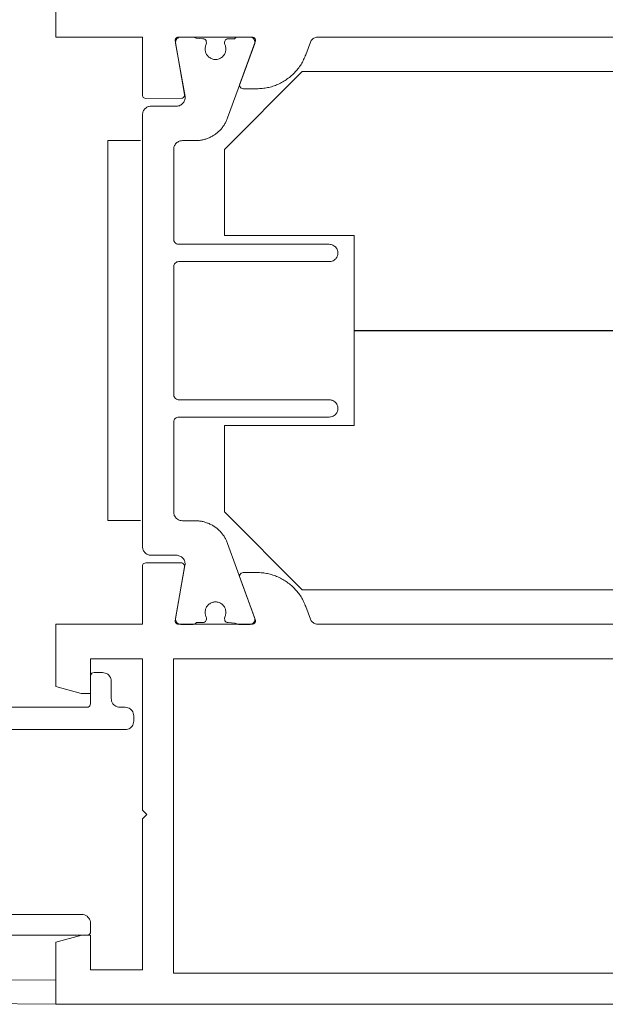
# Paper-space layout 'AD-02 DETAL MONTAŻU DRZWI' of a CAD drawing. Header units: millimetres. Extents: x 0 to 594, y 0 to 550.
# Tile 51 of 99: x 261 to 268, y 210 to 221. Entities that reach past the tile are written whole.
import ezdxf
from ezdxf.xclip import XClip

# ---------------------------------------------------------------- set-up
doc = ezdxf.new("R2010")
doc.units = ezdxf.units.MM
doc.header["$MEASUREMENT"] = 0
doc.header["$XCLIPFRAME"] = 0
doc.layers.add('A_stolarka_Nr_pióra__1', color=7, linetype='Continuous', lineweight=20)

# ---------------------------------------------------------------- blocks, each defined once
blk = doc.blocks.new('Rysunek_2_2', base_point=(-46914.584, -27095.2))
at = {"layer": 'A_stolarka_Nr_pióra__1', "color": 7, "linetype": 'Continuous', "lineweight": 20, "ltscale": 0.2, "flags": 128}
for points in [[(269.515, 221.255), (264.377, 221.255), (264.367, 221.254), (264.357, 221.253), (264.347, 221.25), (264.337, 221.246), (264.328, 221.242), (264.319, 221.236), (264.311, 221.23), (264.304, 221.222), (264.297, 221.214), (264.291, 221.206), (264.286, 221.196), (264.233, 221.05), (264.227, 221.036), (264.221, 221.021), (264.215, 221.007), (264.208, 220.993), (264.201, 220.979), (264.194, 220.965), (264.186, 220.952), (264.178, 220.938), (264.17, 220.925), (264.161, 220.912), (264.152, 220.9), (264.142, 220.887), (264.132, 220.875), (264.122, 220.863), (264.112, 220.851), (264.101, 220.84), (264.09, 220.829), (264.079, 220.818), (264.068, 220.808), (264.056, 220.797), (264.044, 220.788), (264.031, 220.778), (264.019, 220.769), (264.006, 220.76), (263.993, 220.751), (263.98, 220.743), (263.966, 220.735), (263.953, 220.727), (263.939, 220.72), (263.925, 220.713), (263.911, 220.707), (263.896, 220.701), (263.882, 220.695), (263.867, 220.69), (263.852, 220.685), (263.837, 220.68), (263.822, 220.676), (263.807, 220.672), (263.792, 220.669), (263.777, 220.666), (263.761, 220.663), (263.746, 220.661), (263.73, 220.659), (263.715, 220.658), (263.699, 220.657), (263.684, 220.656), (263.668, 220.656), (263.508, 220.656), (263.497, 220.658), (263.486, 220.662), (263.478, 220.67), (263.472, 220.679), (263.468, 220.69), (263.468, 220.702), (263.649, 221.201), (263.652, 221.212), (263.651, 221.224), (263.647, 221.234), (263.64, 221.243), (263.631, 221.25), (263.62, 221.254), (262.761, 221.255), (262.75, 221.254), (262.741, 221.25), (262.733, 221.243), (262.726, 221.235), (262.722, 221.226), (262.721, 221.215), (262.83, 220.591), (262.83, 220.581), (262.828, 220.571), (262.823, 220.561), (262.817, 220.554), (262.808, 220.548), (262.798, 220.545), (262.382, 220.544), (262.371, 220.546), (262.361, 220.55), (262.353, 220.556), (262.347, 220.565), (262.343, 220.575), (262.343, 221.255), (261.343, 221.255), (261.343, 221.976)], [(269.515, 221.255), (264.377, 221.255), (264.367, 221.254), (264.357, 221.253), (264.347, 221.25), (264.337, 221.246), (264.328, 221.242), (264.319, 221.236), (264.311, 221.23), (264.304, 221.222), (264.297, 221.214), (264.291, 221.206), (264.286, 221.196), (264.233, 221.05), (264.227, 221.036), (264.221, 221.021), (264.215, 221.007), (264.208, 220.993), (264.201, 220.979), (264.194, 220.965), (264.186, 220.952), (264.178, 220.938), (264.17, 220.925), (264.161, 220.912), (264.152, 220.9), (264.142, 220.887), (264.132, 220.875), (264.122, 220.863), (264.112, 220.851), (264.101, 220.84), (264.09, 220.829), (264.079, 220.818), (264.068, 220.808), (264.056, 220.797), (264.044, 220.788), (264.031, 220.778), (264.019, 220.769), (264.006, 220.76), (263.993, 220.751), (263.98, 220.743), (263.966, 220.735), (263.953, 220.727), (263.939, 220.72), (263.925, 220.713), (263.911, 220.707), (263.896, 220.701), (263.882, 220.695), (263.867, 220.69), (263.852, 220.685), (263.837, 220.68), (263.822, 220.676), (263.807, 220.672), (263.792, 220.669), (263.777, 220.666), (263.761, 220.663), (263.746, 220.661), (263.73, 220.659), (263.715, 220.658), (263.699, 220.657), (263.684, 220.656), (263.668, 220.656), (263.508, 220.656), (263.497, 220.658), (263.486, 220.662), (263.478, 220.67), (263.472, 220.679), (263.468, 220.69), (263.468, 220.702), (263.649, 221.201), (263.652, 221.212), (263.651, 221.224), (263.647, 221.234), (263.64, 221.243), (263.631, 221.25), (263.62, 221.254), (262.761, 221.255), (262.75, 221.254), (262.741, 221.25), (262.733, 221.243), (262.726, 221.235), (262.722, 221.226), (262.721, 221.215), (262.83, 220.591), (262.83, 220.581), (262.828, 220.571), (262.823, 220.561), (262.817, 220.554), (262.808, 220.548), (262.798, 220.545), (262.382, 220.544), (262.371, 220.546), (262.361, 220.55), (262.353, 220.556), (262.347, 220.565), (262.343, 220.575), (262.343, 221.255), (261.343, 221.255), (261.343, 221.976)], [(262.322, 220.057), (261.942, 220.057), (261.942, 215.656), (262.322, 215.656)], [(262.322, 220.057), (261.942, 220.057), (261.942, 215.656), (262.322, 215.656)], [(269.515, 214.456), (264.377, 214.456), (264.367, 214.457), (264.357, 214.458), (264.347, 214.461), (264.337, 214.465), (264.328, 214.469), (264.319, 214.475), (264.311, 214.481), (264.304, 214.489), (264.297, 214.497), (264.291, 214.505), (264.286, 214.515), (264.233, 214.661), (264.227, 214.675), (264.221, 214.69), (264.215, 214.704), (264.208, 214.718), (264.201, 214.732), (264.194, 214.746), (264.186, 214.759), (264.178, 214.773), (264.17, 214.786), (264.161, 214.799), (264.152, 214.811), (264.142, 214.824), (264.132, 214.836), (264.122, 214.848), (264.112, 214.86), (264.101, 214.871), (264.09, 214.882), (264.079, 214.893), (264.068, 214.903), (264.056, 214.914), (264.044, 214.923), (264.031, 214.933), (264.019, 214.942), (264.006, 214.951), (263.993, 214.96), (263.98, 214.968), (263.966, 214.976), (263.953, 214.983), (263.939, 214.991), (263.925, 214.998), (263.911, 215.004), (263.896, 215.01), (263.882, 215.016), (263.867, 215.021), (263.852, 215.026), (263.837, 215.031), (263.822, 215.035), (263.807, 215.039), (263.792, 215.042), (263.777, 215.045), (263.761, 215.048), (263.746, 215.05), (263.73, 215.052), (263.715, 215.053), (263.699, 215.054), (263.684, 215.055), (263.668, 215.055), (263.508, 215.055), (263.497, 215.053), (263.486, 215.049), (263.478, 215.041), (263.472, 215.032), (263.468, 215.021), (263.468, 215.009), (263.649, 214.51), (263.652, 214.499), (263.651, 214.487), (263.647, 214.477), (263.64, 214.467), (263.631, 214.461), (263.62, 214.457), (262.761, 214.456), (262.75, 214.457), (262.741, 214.461), (262.733, 214.468), (262.726, 214.476), (262.722, 214.485), (262.721, 214.496), (262.83, 215.12), (262.83, 215.13), (262.828, 215.14), (262.823, 215.149), (262.817, 215.157), (262.808, 215.163), (262.798, 215.166), (262.382, 215.167), (262.371, 215.165), (262.361, 215.161), (262.353, 215.154), (262.347, 215.146), (262.343, 215.136), (262.343, 214.456), (261.343, 214.456), (261.343, 213.735), (261.636, 213.656), (261.743, 213.656), (261.743, 214.056), (262.343, 214.056), (262.343, 212.305), (262.393, 212.255), (262.343, 212.205), (262.342, 210.456), (261.742, 210.456), (261.742, 210.856), (261.642, 210.856), (261.342, 210.776), (261.342, 210.057), (272.542, 210.056)], [(269.515, 214.456), (264.377, 214.456), (264.367, 214.457), (264.357, 214.458), (264.347, 214.461), (264.337, 214.465), (264.328, 214.469), (264.319, 214.475), (264.311, 214.481), (264.304, 214.489), (264.297, 214.497), (264.291, 214.505), (264.286, 214.515), (264.233, 214.661), (264.227, 214.675), (264.221, 214.69), (264.215, 214.704), (264.208, 214.718), (264.201, 214.732), (264.194, 214.746), (264.186, 214.759), (264.178, 214.773), (264.17, 214.786), (264.161, 214.799), (264.152, 214.811), (264.142, 214.824), (264.132, 214.836), (264.122, 214.848), (264.112, 214.86), (264.101, 214.871), (264.09, 214.882), (264.079, 214.893), (264.068, 214.903), (264.056, 214.914), (264.044, 214.923), (264.031, 214.933), (264.019, 214.942), (264.006, 214.951), (263.993, 214.96), (263.98, 214.968), (263.966, 214.976), (263.953, 214.983), (263.939, 214.991), (263.925, 214.998), (263.911, 215.004), (263.896, 215.01), (263.882, 215.016), (263.867, 215.021), (263.852, 215.026), (263.837, 215.031), (263.822, 215.035), (263.807, 215.039), (263.792, 215.042), (263.777, 215.045), (263.761, 215.048), (263.746, 215.05), (263.73, 215.052), (263.715, 215.053), (263.699, 215.054), (263.684, 215.055), (263.668, 215.055), (263.508, 215.055), (263.497, 215.053), (263.486, 215.049), (263.478, 215.041), (263.472, 215.032), (263.468, 215.021), (263.468, 215.009), (263.649, 214.51), (263.652, 214.499), (263.651, 214.487), (263.647, 214.477), (263.64, 214.467), (263.631, 214.461), (263.62, 214.457), (262.761, 214.456), (262.75, 214.457), (262.741, 214.461), (262.733, 214.468), (262.726, 214.476), (262.722, 214.485), (262.721, 214.496), (262.83, 215.12), (262.83, 215.13), (262.828, 215.14), (262.823, 215.149), (262.817, 215.157), (262.808, 215.163), (262.798, 215.166), (262.382, 215.167), (262.371, 215.165), (262.361, 215.161), (262.353, 215.154), (262.347, 215.146), (262.343, 215.136), (262.343, 214.456), (261.343, 214.456), (261.343, 213.735), (261.636, 213.656), (261.743, 213.656), (261.743, 214.056), (262.343, 214.056), (262.343, 212.305), (262.393, 212.255), (262.343, 212.205), (262.342, 210.456), (261.742, 210.456), (261.742, 210.856), (261.642, 210.856), (261.342, 210.776), (261.342, 210.057), (272.542, 210.056)], [(256.306, 213.495), (261.703, 213.495), (261.715, 213.497), (261.726, 213.503), (261.735, 213.512), (261.74, 213.523), (261.742, 213.535), (261.742, 213.856), (261.744, 213.868), (261.75, 213.879), (261.759, 213.888), (261.77, 213.894), (261.783, 213.896), (261.882, 213.896), (261.898, 213.895), (261.913, 213.891), (261.927, 213.885), (261.941, 213.877), (261.953, 213.866), (261.963, 213.855), (261.972, 213.841), (261.977, 213.827), (261.981, 213.812), (261.982, 213.796), (261.982, 213.596), (261.984, 213.58), (261.987, 213.565), (261.993, 213.55), (262.001, 213.536), (262.011, 213.524), (262.023, 213.514), (262.037, 213.506), (262.052, 213.5), (262.067, 213.497), (262.082, 213.495), (262.142, 213.495), (262.158, 213.494), (262.173, 213.49), (262.188, 213.485), (262.201, 213.477), (262.213, 213.466), (262.224, 213.454), (262.232, 213.441), (262.237, 213.426), (262.241, 213.411), (262.242, 213.395), (262.242, 213.334), (262.241, 213.319), (262.237, 213.304), (262.232, 213.289), (262.224, 213.276), (262.213, 213.264), (262.201, 213.254), (262.188, 213.246), (262.173, 213.24), (262.158, 213.237), (262.142, 213.236), (260.784, 213.236)], [(260.784, 211.096), (261.643, 211.096), (261.658, 211.095), (261.674, 211.091), (261.688, 211.085), (261.702, 211.076), (261.713, 211.066), (261.724, 211.054), (261.732, 211.041), (261.738, 211.027), (261.742, 211.012), (261.743, 210.996), (261.743, 210.896), (261.741, 210.884), (261.735, 210.872), (261.726, 210.863), (261.715, 210.858), (261.703, 210.856), (260.784, 210.856)], [(260.783, 210.341), (261.343, 210.336), (261.343, 210.056), (255.993, 210.103)], [(256.306, 213.495), (261.703, 213.495), (261.715, 213.497), (261.726, 213.503), (261.735, 213.512), (261.74, 213.523), (261.742, 213.535), (261.742, 213.856), (261.744, 213.868), (261.75, 213.879), (261.759, 213.888), (261.77, 213.894), (261.783, 213.896), (261.882, 213.896), (261.898, 213.895), (261.913, 213.891), (261.927, 213.885), (261.941, 213.877), (261.953, 213.866), (261.963, 213.855), (261.972, 213.841), (261.977, 213.827), (261.981, 213.812), (261.982, 213.796), (261.982, 213.596), (261.984, 213.58), (261.987, 213.565), (261.993, 213.55), (262.001, 213.536), (262.011, 213.524), (262.023, 213.514), (262.037, 213.506), (262.052, 213.5), (262.067, 213.497), (262.082, 213.495), (262.142, 213.495), (262.158, 213.494), (262.173, 213.49), (262.188, 213.485), (262.201, 213.477), (262.213, 213.466), (262.224, 213.454), (262.232, 213.441), (262.237, 213.426), (262.241, 213.411), (262.242, 213.395), (262.242, 213.334), (262.241, 213.319), (262.237, 213.304), (262.232, 213.289), (262.224, 213.276), (262.213, 213.264), (262.201, 213.254), (262.188, 213.246), (262.173, 213.24), (262.158, 213.237), (262.142, 213.236), (260.784, 213.236)], [(260.784, 211.096), (261.643, 211.096), (261.658, 211.095), (261.674, 211.091), (261.688, 211.085), (261.702, 211.076), (261.713, 211.066), (261.724, 211.054), (261.732, 211.041), (261.738, 211.027), (261.742, 211.012), (261.743, 210.996), (261.743, 210.896), (261.741, 210.884), (261.735, 210.872), (261.726, 210.863), (261.715, 210.858), (261.703, 210.856), (260.784, 210.856)], [(260.783, 210.341), (261.343, 210.336), (261.343, 210.056), (255.993, 210.103)]]:
    blk.add_lwpolyline(points, dxfattribs=at)
for points in [[(263.329, 215.391), (263.641, 214.535), (263.644, 214.523), (263.644, 214.511), (263.642, 214.499), (263.638, 214.488), (263.631, 214.477), (263.623, 214.469), (263.612, 214.462), (263.601, 214.457), (263.589, 214.455), (263.453, 214.455), (263.443, 214.456), (263.432, 214.458), (263.422, 214.463), (263.414, 214.469), (263.334, 214.475), (263.323, 214.476), (263.313, 214.48), (263.305, 214.487), (263.298, 214.495), (263.295, 214.505), (263.293, 214.527), (263.295, 214.537), (263.299, 214.549), (263.303, 214.558), (263.305, 214.568), (263.307, 214.578), (263.308, 214.588), (263.308, 214.599), (263.308, 214.609), (263.306, 214.619), (263.303, 214.629), (263.3, 214.639), (263.296, 214.648), (263.291, 214.657), (263.285, 214.665), (263.279, 214.674), (263.272, 214.681), (263.264, 214.688), (263.256, 214.694), (263.247, 214.699), (263.238, 214.704), (263.229, 214.708), (263.219, 214.711), (263.209, 214.713), (263.199, 214.714), (263.189, 214.715), (263.178, 214.714), (263.168, 214.713), (263.158, 214.711), (263.148, 214.708), (263.139, 214.704), (263.13, 214.699), (263.121, 214.694), (263.113, 214.688), (263.105, 214.681), (263.098, 214.674), (263.092, 214.665), (263.086, 214.657), (263.081, 214.648), (263.077, 214.639), (263.073, 214.629), (263.071, 214.619), (263.069, 214.609), (263.069, 214.599), (263.069, 214.588), (263.07, 214.578), (263.071, 214.568), (263.074, 214.558), (263.078, 214.549), (263.082, 214.539), (263.083, 214.529), (263.084, 214.515), (263.082, 214.504), (263.078, 214.494), (263.071, 214.486), (263.063, 214.48), (263.053, 214.476), (262.968, 214.475), (262.961, 214.467), (262.952, 214.462), (262.942, 214.457), (262.931, 214.455), (262.786, 214.455), (262.775, 214.456), (262.765, 214.459), (262.755, 214.464), (262.746, 214.47), (262.738, 214.479), (262.733, 214.488), (262.729, 214.499), (262.727, 214.51), (262.727, 214.521), (262.835, 215.137), (262.837, 215.148), (262.837, 215.16), (262.835, 215.171), (262.833, 215.181), (262.83, 215.192), (262.825, 215.202), (262.819, 215.212), (262.812, 215.22), (262.804, 215.228), (262.796, 215.235), (262.786, 215.241), (262.776, 215.246), (262.766, 215.25), (262.755, 215.253), (262.744, 215.254), (262.444, 215.255), (262.431, 215.256), (262.421, 215.257), (262.412, 215.26), (262.402, 215.264), (262.393, 215.269), (262.383, 215.276), (262.375, 215.283), (262.368, 215.29), (262.362, 215.298), (262.357, 215.307), (262.352, 215.316), (262.349, 215.325), (262.347, 215.335), (262.345, 215.345), (262.344, 215.355), (262.344, 220.355), (262.345, 220.365), (262.347, 220.375), (262.349, 220.384), (262.352, 220.394), (262.357, 220.403), (262.362, 220.411), (262.368, 220.419), (262.375, 220.427), (262.383, 220.433), (262.393, 220.441), (262.402, 220.445), (262.412, 220.449), (262.421, 220.452), (262.431, 220.454), (262.444, 220.455), (262.737, 220.455), (262.748, 220.455), (262.759, 220.457), (262.77, 220.46), (262.78, 220.464), (262.79, 220.47), (262.799, 220.476), (262.807, 220.484), (262.815, 220.492), (262.821, 220.501), (262.826, 220.511), (262.831, 220.521), (262.834, 220.531), (262.836, 220.542), (262.837, 220.554), (262.836, 220.565), (262.727, 221.184), (262.726, 221.195), (262.728, 221.206), (262.731, 221.217), (262.736, 221.227), (262.743, 221.236), (262.751, 221.243), (262.761, 221.249), (262.771, 221.253), (262.782, 221.255), (262.924, 221.255), (262.934, 221.254), (262.945, 221.251), (262.954, 221.246), (262.963, 221.24), (263.043, 221.235), (263.054, 221.233), (263.064, 221.229), (263.072, 221.222), (263.079, 221.214), (263.082, 221.204), (263.084, 221.182), (263.082, 221.172), (263.078, 221.161), (263.074, 221.151), (263.071, 221.141), (263.07, 221.131), (263.069, 221.121), (263.069, 221.111), (263.069, 221.1), (263.071, 221.09), (263.073, 221.08), (263.077, 221.071), (263.081, 221.061), (263.086, 221.052), (263.092, 221.044), (263.098, 221.036), (263.105, 221.028), (263.113, 221.022), (263.121, 221.016), (263.13, 221.01), (263.139, 221.005), (263.148, 221.002), (263.158, 220.999), (263.168, 220.996), (263.178, 220.995), (263.189, 220.995), (263.199, 220.995), (263.209, 220.996), (263.219, 220.999), (263.229, 221.002), (263.238, 221.005), (263.247, 221.01), (263.256, 221.016), (263.264, 221.022), (263.272, 221.028), (263.279, 221.036), (263.285, 221.044), (263.291, 221.052), (263.296, 221.061), (263.3, 221.071), (263.303, 221.08), (263.306, 221.09), (263.308, 221.1), (263.308, 221.111), (263.308, 221.121), (263.307, 221.131), (263.305, 221.141), (263.303, 221.151), (263.299, 221.161), (263.295, 221.17), (263.293, 221.18), (263.293, 221.195), (263.295, 221.205), (263.299, 221.215), (263.306, 221.223), (263.314, 221.23), (263.324, 221.234), (263.409, 221.235), (263.416, 221.242), (263.425, 221.248), (263.435, 221.252), (263.446, 221.254), (263.584, 221.255), (263.596, 221.253), (263.608, 221.25), (263.619, 221.244), (263.628, 221.236), (263.635, 221.226), (263.641, 221.215), (263.644, 221.203), (263.644, 221.191), (263.642, 221.179), (263.329, 220.318), (263.325, 220.308), (263.321, 220.299), (263.317, 220.289), (263.313, 220.28), (263.308, 220.27), (263.303, 220.261), (263.298, 220.252), (263.293, 220.243), (263.287, 220.234), (263.281, 220.226), (263.275, 220.217), (263.269, 220.209), (263.262, 220.201), (263.256, 220.193), (263.249, 220.185), (263.242, 220.178), (263.234, 220.17), (263.227, 220.163), (263.219, 220.156), (263.211, 220.149), (263.203, 220.143), (263.195, 220.136), (263.187, 220.13), (263.178, 220.124), (263.17, 220.118), (263.161, 220.113), (263.152, 220.108), (263.143, 220.102), (263.133, 220.098), (263.124, 220.093), (263.115, 220.089), (263.105, 220.085), (263.095, 220.081), (263.086, 220.077), (263.076, 220.074), (263.066, 220.071), (263.056, 220.068), (263.046, 220.066), (263.036, 220.063), (263.025, 220.061), (263.015, 220.06), (263.005, 220.058), (262.995, 220.057), (262.984, 220.056), (262.974, 220.055), (262.963, 220.055), (262.953, 220.055), (262.805, 220.055), (262.794, 220.054), (262.781, 220.052), (262.769, 220.048), (262.759, 220.044), (262.751, 220.039), (262.743, 220.033), (262.733, 220.024), (262.726, 220.017), (262.72, 220.008), (262.714, 219.997), (262.71, 219.987), (262.707, 219.978), (262.705, 219.968), (262.705, 219.958), (262.705, 218.915), (262.705, 218.905), (262.708, 218.895), (262.713, 218.884), (262.719, 218.876), (262.727, 218.868), (262.736, 218.862), (262.747, 218.857), (262.756, 218.855), (264.505, 218.855), (264.518, 218.854), (264.528, 218.852), (264.537, 218.849), (264.547, 218.845), (264.558, 218.839), (264.569, 218.831), (264.576, 218.824), (264.585, 218.814), (264.591, 218.806), (264.597, 218.794), (264.6, 218.784), (264.602, 218.775), (264.604, 218.765), (264.605, 218.755), (264.604, 218.745), (264.602, 218.735), (264.6, 218.725), (264.597, 218.716), (264.591, 218.704), (264.585, 218.695), (264.579, 218.688), (264.572, 218.681), (264.561, 218.672), (264.55, 218.665), (264.537, 218.66), (264.528, 218.657), (264.518, 218.656), (264.505, 218.655), (262.764, 218.655), (262.753, 218.653), (262.743, 218.651), (262.732, 218.645), (262.723, 218.638), (262.716, 218.63), (262.71, 218.62), (262.707, 218.611), (262.705, 218.601), (262.705, 217.115), (262.705, 217.105), (262.708, 217.095), (262.713, 217.084), (262.719, 217.076), (262.727, 217.068), (262.736, 217.062), (262.747, 217.057), (262.756, 217.055), (264.505, 217.055), (264.518, 217.054), (264.528, 217.052), (264.537, 217.049), (264.547, 217.045), (264.558, 217.039), (264.569, 217.031), (264.576, 217.024), (264.585, 217.014), (264.591, 217.006), (264.597, 216.994), (264.6, 216.984), (264.602, 216.975), (264.604, 216.965), (264.605, 216.955), (264.604, 216.945), (264.602, 216.935), (264.6, 216.925), (264.597, 216.916), (264.591, 216.904), (264.585, 216.895), (264.579, 216.888), (264.572, 216.881), (264.561, 216.872), (264.55, 216.865), (264.537, 216.86), (264.528, 216.857), (264.518, 216.856), (264.505, 216.855), (262.764, 216.855), (262.753, 216.853), (262.743, 216.851), (262.732, 216.845), (262.723, 216.838), (262.716, 216.83), (262.71, 216.82), (262.707, 216.811), (262.705, 216.801), (262.705, 215.755), (262.705, 215.745), (262.706, 215.735), (262.709, 215.725), (262.712, 215.716), (262.717, 215.707), (262.724, 215.695), (262.73, 215.688), (262.737, 215.681), (262.748, 215.672), (262.759, 215.665), (262.769, 215.661), (262.781, 215.657), (262.791, 215.656), (262.805, 215.655), (262.953, 215.655), (262.963, 215.655), (262.974, 215.654), (262.984, 215.653), (262.995, 215.653), (263.005, 215.651), (263.015, 215.65), (263.025, 215.648), (263.036, 215.646), (263.046, 215.644), (263.056, 215.641), (263.066, 215.638), (263.076, 215.635), (263.086, 215.632), (263.095, 215.628), (263.105, 215.625), (263.115, 215.621), (263.124, 215.616), (263.133, 215.612), (263.143, 215.607), (263.152, 215.602), (263.161, 215.597), (263.17, 215.591), (263.178, 215.585), (263.187, 215.579), (263.195, 215.573), (263.203, 215.567), (263.211, 215.56), (263.219, 215.553), (263.227, 215.546), (263.234, 215.539), (263.242, 215.532), (263.249, 215.524), (263.256, 215.516), (263.262, 215.508), (263.269, 215.5), (263.275, 215.492), (263.281, 215.483), (263.287, 215.475), (263.293, 215.466), (263.298, 215.457), (263.303, 215.448), (263.308, 215.439), (263.313, 215.43), (263.317, 215.42), (263.321, 215.411), (263.325, 215.401)], [(263.329, 215.391), (263.641, 214.535), (263.644, 214.523), (263.644, 214.511), (263.642, 214.499), (263.638, 214.488), (263.631, 214.477), (263.623, 214.469), (263.612, 214.462), (263.601, 214.457), (263.589, 214.455), (263.453, 214.455), (263.443, 214.456), (263.432, 214.458), (263.422, 214.463), (263.414, 214.469), (263.334, 214.475), (263.323, 214.476), (263.313, 214.48), (263.305, 214.487), (263.298, 214.495), (263.295, 214.505), (263.293, 214.527), (263.295, 214.537), (263.299, 214.549), (263.303, 214.558), (263.305, 214.568), (263.307, 214.578), (263.308, 214.588), (263.308, 214.599), (263.308, 214.609), (263.306, 214.619), (263.303, 214.629), (263.3, 214.639), (263.296, 214.648), (263.291, 214.657), (263.285, 214.665), (263.279, 214.674), (263.272, 214.681), (263.264, 214.688), (263.256, 214.694), (263.247, 214.699), (263.238, 214.704), (263.229, 214.708), (263.219, 214.711), (263.209, 214.713), (263.199, 214.714), (263.189, 214.715), (263.178, 214.714), (263.168, 214.713), (263.158, 214.711), (263.148, 214.708), (263.139, 214.704), (263.13, 214.699), (263.121, 214.694), (263.113, 214.688), (263.105, 214.681), (263.098, 214.674), (263.092, 214.665), (263.086, 214.657), (263.081, 214.648), (263.077, 214.639), (263.073, 214.629), (263.071, 214.619), (263.069, 214.609), (263.069, 214.599), (263.069, 214.588), (263.07, 214.578), (263.071, 214.568), (263.074, 214.558), (263.078, 214.549), (263.082, 214.539), (263.083, 214.529), (263.084, 214.515), (263.082, 214.504), (263.078, 214.494), (263.071, 214.486), (263.063, 214.48), (263.053, 214.476), (262.968, 214.475), (262.961, 214.467), (262.952, 214.462), (262.942, 214.457), (262.931, 214.455), (262.786, 214.455), (262.775, 214.456), (262.765, 214.459), (262.755, 214.464), (262.746, 214.47), (262.738, 214.479), (262.733, 214.488), (262.729, 214.499), (262.727, 214.51), (262.727, 214.521), (262.835, 215.137), (262.837, 215.148), (262.837, 215.16), (262.835, 215.171), (262.833, 215.181), (262.83, 215.192), (262.825, 215.202), (262.819, 215.212), (262.812, 215.22), (262.804, 215.228), (262.796, 215.235), (262.786, 215.241), (262.776, 215.246), (262.766, 215.25), (262.755, 215.253), (262.744, 215.254), (262.444, 215.255), (262.431, 215.256), (262.421, 215.257), (262.412, 215.26), (262.402, 215.264), (262.393, 215.269), (262.383, 215.276), (262.375, 215.283), (262.368, 215.29), (262.362, 215.298), (262.357, 215.307), (262.352, 215.316), (262.349, 215.325), (262.347, 215.335), (262.345, 215.345), (262.344, 215.355), (262.344, 220.355), (262.345, 220.365), (262.347, 220.375), (262.349, 220.384), (262.352, 220.394), (262.357, 220.403), (262.362, 220.411), (262.368, 220.419), (262.375, 220.427), (262.383, 220.433), (262.393, 220.441), (262.402, 220.445), (262.412, 220.449), (262.421, 220.452), (262.431, 220.454), (262.444, 220.455), (262.737, 220.455), (262.748, 220.455), (262.759, 220.457), (262.77, 220.46), (262.78, 220.464), (262.79, 220.47), (262.799, 220.476), (262.807, 220.484), (262.815, 220.492), (262.821, 220.501), (262.826, 220.511), (262.831, 220.521), (262.834, 220.531), (262.836, 220.542), (262.837, 220.554), (262.836, 220.565), (262.727, 221.184), (262.726, 221.195), (262.728, 221.206), (262.731, 221.217), (262.736, 221.227), (262.743, 221.236), (262.751, 221.243), (262.761, 221.249), (262.771, 221.253), (262.782, 221.255), (262.924, 221.255), (262.934, 221.254), (262.945, 221.251), (262.954, 221.246), (262.963, 221.24), (263.043, 221.235), (263.054, 221.233), (263.064, 221.229), (263.072, 221.222), (263.079, 221.214), (263.082, 221.204), (263.084, 221.182), (263.082, 221.172), (263.078, 221.161), (263.074, 221.151), (263.071, 221.141), (263.07, 221.131), (263.069, 221.121), (263.069, 221.111), (263.069, 221.1), (263.071, 221.09), (263.073, 221.08), (263.077, 221.071), (263.081, 221.061), (263.086, 221.052), (263.092, 221.044), (263.098, 221.036), (263.105, 221.028), (263.113, 221.022), (263.121, 221.016), (263.13, 221.01), (263.139, 221.005), (263.148, 221.002), (263.158, 220.999), (263.168, 220.996), (263.178, 220.995), (263.189, 220.995), (263.199, 220.995), (263.209, 220.996), (263.219, 220.999), (263.229, 221.002), (263.238, 221.005), (263.247, 221.01), (263.256, 221.016), (263.264, 221.022), (263.272, 221.028), (263.279, 221.036), (263.285, 221.044), (263.291, 221.052), (263.296, 221.061), (263.3, 221.071), (263.303, 221.08), (263.306, 221.09), (263.308, 221.1), (263.308, 221.111), (263.308, 221.121), (263.307, 221.131), (263.305, 221.141), (263.303, 221.151), (263.299, 221.161), (263.295, 221.17), (263.293, 221.18), (263.293, 221.195), (263.295, 221.205), (263.299, 221.215), (263.306, 221.223), (263.314, 221.23), (263.324, 221.234), (263.409, 221.235), (263.416, 221.242), (263.425, 221.248), (263.435, 221.252), (263.446, 221.254), (263.584, 221.255), (263.596, 221.253), (263.608, 221.25), (263.619, 221.244), (263.628, 221.236), (263.635, 221.226), (263.641, 221.215), (263.644, 221.203), (263.644, 221.191), (263.642, 221.179), (263.329, 220.318), (263.325, 220.308), (263.321, 220.299), (263.317, 220.289), (263.313, 220.28), (263.308, 220.27), (263.303, 220.261), (263.298, 220.252), (263.293, 220.243), (263.287, 220.234), (263.281, 220.226), (263.275, 220.217), (263.269, 220.209), (263.262, 220.201), (263.256, 220.193), (263.249, 220.185), (263.242, 220.178), (263.234, 220.17), (263.227, 220.163), (263.219, 220.156), (263.211, 220.149), (263.203, 220.143), (263.195, 220.136), (263.187, 220.13), (263.178, 220.124), (263.17, 220.118), (263.161, 220.113), (263.152, 220.108), (263.143, 220.102), (263.133, 220.098), (263.124, 220.093), (263.115, 220.089), (263.105, 220.085), (263.095, 220.081), (263.086, 220.077), (263.076, 220.074), (263.066, 220.071), (263.056, 220.068), (263.046, 220.066), (263.036, 220.063), (263.025, 220.061), (263.015, 220.06), (263.005, 220.058), (262.995, 220.057), (262.984, 220.056), (262.974, 220.055), (262.963, 220.055), (262.953, 220.055), (262.805, 220.055), (262.794, 220.054), (262.781, 220.052), (262.769, 220.048), (262.759, 220.044), (262.751, 220.039), (262.743, 220.033), (262.733, 220.024), (262.726, 220.017), (262.72, 220.008), (262.714, 219.997), (262.71, 219.987), (262.707, 219.978), (262.705, 219.968), (262.705, 219.958), (262.705, 218.915), (262.705, 218.905), (262.708, 218.895), (262.713, 218.884), (262.719, 218.876), (262.727, 218.868), (262.736, 218.862), (262.747, 218.857), (262.756, 218.855), (264.505, 218.855), (264.518, 218.854), (264.528, 218.852), (264.537, 218.849), (264.547, 218.845), (264.558, 218.839), (264.569, 218.831), (264.576, 218.824), (264.585, 218.814), (264.591, 218.806), (264.597, 218.794), (264.6, 218.784), (264.602, 218.775), (264.604, 218.765), (264.605, 218.755), (264.604, 218.745), (264.602, 218.735), (264.6, 218.725), (264.597, 218.716), (264.591, 218.704), (264.585, 218.695), (264.579, 218.688), (264.572, 218.681), (264.561, 218.672), (264.55, 218.665), (264.537, 218.66), (264.528, 218.657), (264.518, 218.656), (264.505, 218.655), (262.764, 218.655), (262.753, 218.653), (262.743, 218.651), (262.732, 218.645), (262.723, 218.638), (262.716, 218.63), (262.71, 218.62), (262.707, 218.611), (262.705, 218.601), (262.705, 217.115), (262.705, 217.105), (262.708, 217.095), (262.713, 217.084), (262.719, 217.076), (262.727, 217.068), (262.736, 217.062), (262.747, 217.057), (262.756, 217.055), (264.505, 217.055), (264.518, 217.054), (264.528, 217.052), (264.537, 217.049), (264.547, 217.045), (264.558, 217.039), (264.569, 217.031), (264.576, 217.024), (264.585, 217.014), (264.591, 217.006), (264.597, 216.994), (264.6, 216.984), (264.602, 216.975), (264.604, 216.965), (264.605, 216.955), (264.604, 216.945), (264.602, 216.935), (264.6, 216.925), (264.597, 216.916), (264.591, 216.904), (264.585, 216.895), (264.579, 216.888), (264.572, 216.881), (264.561, 216.872), (264.55, 216.865), (264.537, 216.86), (264.528, 216.857), (264.518, 216.856), (264.505, 216.855), (262.764, 216.855), (262.753, 216.853), (262.743, 216.851), (262.732, 216.845), (262.723, 216.838), (262.716, 216.83), (262.71, 216.82), (262.707, 216.811), (262.705, 216.801), (262.705, 215.755), (262.705, 215.745), (262.706, 215.735), (262.709, 215.725), (262.712, 215.716), (262.717, 215.707), (262.724, 215.695), (262.73, 215.688), (262.737, 215.681), (262.748, 215.672), (262.759, 215.665), (262.769, 215.661), (262.781, 215.657), (262.791, 215.656), (262.805, 215.655), (262.953, 215.655), (262.963, 215.655), (262.974, 215.654), (262.984, 215.653), (262.995, 215.653), (263.005, 215.651), (263.015, 215.65), (263.025, 215.648), (263.036, 215.646), (263.046, 215.644), (263.056, 215.641), (263.066, 215.638), (263.076, 215.635), (263.086, 215.632), (263.095, 215.628), (263.105, 215.625), (263.115, 215.621), (263.124, 215.616), (263.133, 215.612), (263.143, 215.607), (263.152, 215.602), (263.161, 215.597), (263.17, 215.591), (263.178, 215.585), (263.187, 215.579), (263.195, 215.573), (263.203, 215.567), (263.211, 215.56), (263.219, 215.553), (263.227, 215.546), (263.234, 215.539), (263.242, 215.532), (263.249, 215.524), (263.256, 215.516), (263.262, 215.508), (263.269, 215.5), (263.275, 215.492), (263.281, 215.483), (263.287, 215.475), (263.293, 215.466), (263.298, 215.457), (263.303, 215.448), (263.308, 215.439), (263.313, 215.43), (263.317, 215.42), (263.321, 215.411), (263.325, 215.401)], [(264.193, 220.855), (269.793, 220.855), (270.693, 219.954), (270.693, 218.955), (269.193, 218.955), (269.193, 217.855), (264.793, 217.855), (264.793, 218.955), (263.293, 218.955), (263.293, 219.954)], [(264.193, 220.855), (269.793, 220.855), (270.693, 219.954), (270.693, 218.955), (269.193, 218.955), (269.193, 217.855), (264.793, 217.855), (264.793, 218.955), (263.293, 218.955), (263.293, 219.954)], [(264.193, 214.856), (269.793, 214.856), (270.693, 215.756), (270.693, 216.756), (269.193, 216.756), (269.193, 217.856), (264.793, 217.856), (264.793, 216.756), (263.293, 216.756), (263.293, 215.756)], [(264.193, 214.856), (269.793, 214.856), (270.693, 215.756), (270.693, 216.756), (269.193, 216.756), (269.193, 217.856), (264.793, 217.856), (264.793, 216.756), (263.293, 216.756), (263.293, 215.756)], [(262.703, 214.055), (262.703, 210.415), (271.183, 210.415), (271.183, 214.055)], [(262.703, 214.055), (262.703, 210.415), (271.183, 210.415), (271.183, 214.055)]]:
    blk.add_lwpolyline(points, close=True, dxfattribs=at)

psp = doc.layouts.new('AD-02 DETAL MONTAŻU DRZWI')

# ---------------------------------------------------------------- block references
at = {"color": 37, "linetype": 'Continuous', "lineweight": 5, "true_color": 0x656532}
ref = psp.add_blockref('Rysunek_2_2', (-46914.584, -27095.2), dxfattribs=at)
XClip(ref).set_block_clipping_path([(33.2101829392, 4.9001792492), (292.97782874, 254.0652997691)])

doc.saveas('drawing.dxf')
